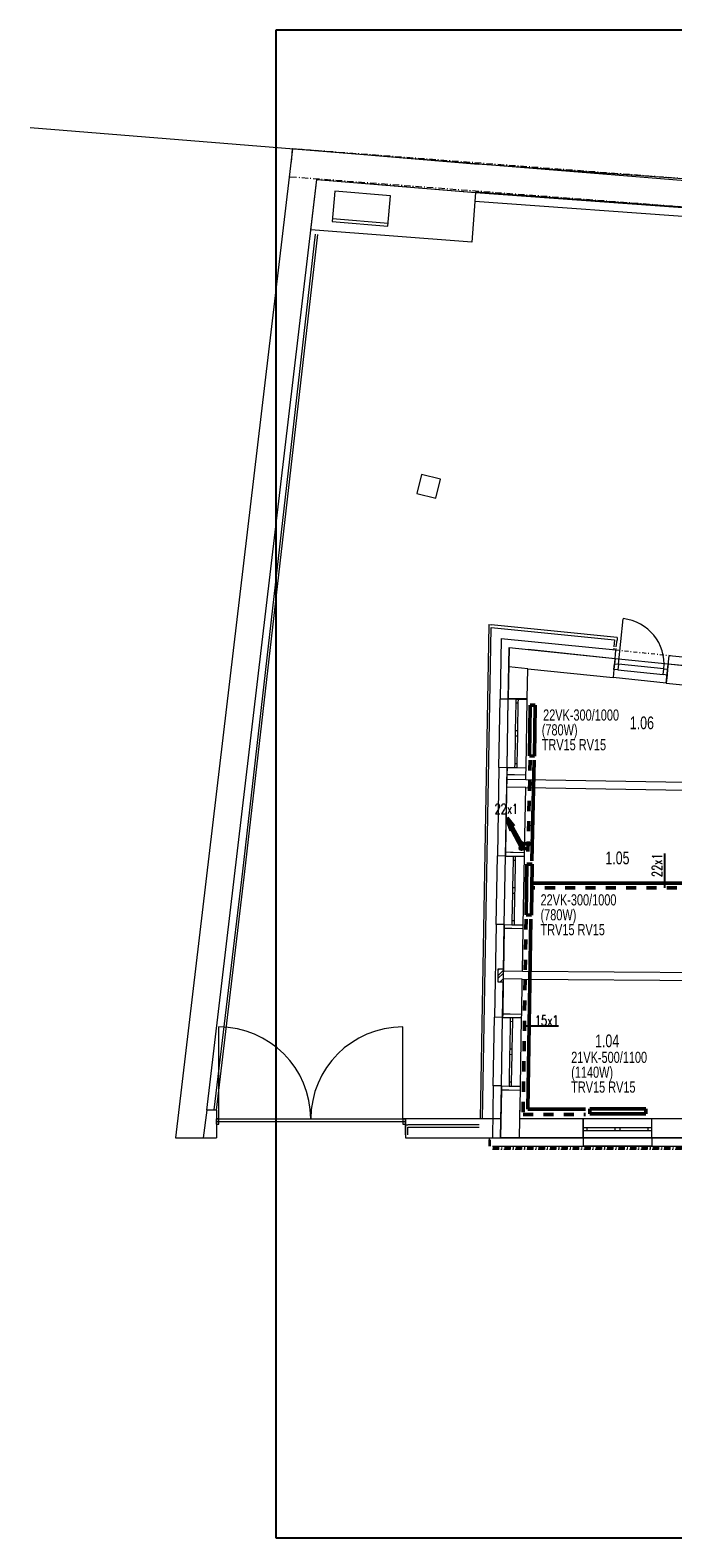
# Model space of a CAD drawing. Header units: millimetres. Extents: x 28262 to 240133, y -152087 to 56534.
# Tile 74 of 107: x 133882 to 146545, y -7545 to 22155. Entities that reach past the tile are written whole.
import ezdxf

# ---------------------------------------------------------------- set-up
doc = ezdxf.new("R2010")
doc.units = ezdxf.units.MM
doc.header["$MEASUREMENT"] = 0
for name, pattern in [('Čerchovaná M', [225, 125, -42.5, 15, -42.5]), ('Čerchovaná S', [175, 75, -42.5, 15, -42.5]), ('Čárkovaná M', [400, 200, -200])]:
    doc.linetypes.add(name, pattern=pattern)
for name, color, linetype, lineweight in [('--písmo', 7, 'Continuous', 25), ('--TOPEN', 6, 'Continuous', 50), ('--TOPEN_POPIS', 7, 'Continuous', 25), ('--TOPEN_STUP', 5, 'Continuous', 35), ('--TOPEN_VR_OT', 5, 'Čárkovaná M', 50), ('2D prvky - obecné', 7, 'Continuous', 9), ('Konstrukce - nosné', 7, 'Continuous', 9), ('Nové_Konstrukce - krov', 9, 'Continuous', 13), ('Nové_Konstrukce - nosné', 7, 'Continuous', 9), ('Nové_Kresby a obrázky', 9, 'Continuous', 9), ('Nové_Otvory – Dveře', 7, 'Continuous', 9), ('Nové_Otvory – Okna', 7, 'Continuous', 9), ('Nové_Situace', 7, 'Continuous', 13), ('Nové_Výplně – Řezové', 7, 'Continuous', 9), ('TZB - elektroinstalace', 7, 'Continuous', 9), ('TZB - kanalizace', 7, 'Continuous', 13), ('Výplně – Řezové', 7, 'Continuous', 9)]:
    doc.layers.add(name, color=color, linetype=linetype, lineweight=lineweight)
doc.styles.add('styl1', font='arial.ttf', dxfattribs={"width": 0.7, "height": 250})
doc.styles.add('styl5', font='arial.ttf', dxfattribs={"width": 0.7, "height": 220})
doc.styles.add('styl6', font='romans.shx', dxfattribs={"width": 0.7, "height": 200})

msp = doc.modelspace()

# ---------------------------------------------------------------- hatches: boundary and pattern name
at = {"layer": 'Nové_Výplně – Řezové', "linetype": 'Continuous'}
msp.add_hatch(color=256, dxfattribs=at).paths.add_polyline_path([(143302, 8994), (143302, 8982), (143677, 8975), (143677, 8987)])
at = {"layer": 'Výplně – Řezové', "linetype": 'Continuous'}
msp.add_hatch(color=256, dxfattribs=at).paths.add_polyline_path([(137545, 707), (137545, 657), (137549, 657), (137549, 707)])

# ---------------------------------------------------------------- linework, layer by layer
at = {"layer": '--písmo'}
for p, q in [((180720, 22155), (138720, 22155)), ((138720, 22155), (138720, -7545)), ((138720, -7545), (180720, -7545))]:
    msp.add_line(p, q, dxfattribs=at)
at = {"layer": '--TOPEN'}
for p, q in [((143735, 8857), (143722, 7858)), ((143735, 8857), (143835, 8856)), ((143822, 7856), (143835, 8856)), ((143722, 7858), (143822, 7856)), ((143813, 7773), (143764, 5793)), ((143577, 6125), (143772, 6125)), ((143671, 5724), (143658, 4725)), ((143671, 5724), (143771, 5723)), ((143758, 4723), (143771, 5723)), ((147423, 5355), (143795, 5355)), ((143658, 4725), (143758, 4723)), ((143744, 4642), (143688, 901)), ((143688, 901), (144827, 901)), ((146012, 905), (144912, 905)), ((144912, 805), (144912, 905)), ((146012, 805), (146012, 905)), ((144912, 805), (146012, 805))]:
    msp.add_line(p, q, dxfattribs=at)
at = {"layer": '--TOPEN_POPIS'}
for p, q in [((146382, 5936), (146382, 5258)), ((144292, 2534), (143620, 2534))]:
    msp.add_line(p, q, dxfattribs=at)
at = {"layer": '--TOPEN_STUP'}
for p, q in [((143552, 6061), (143273, 6579)), ((143273, 6579), (143347, 6383)), ((143273, 6579), (143400, 6415)), ((143567, 6130), (143289, 6648)), ((143289, 6648), (143363, 6453)), ((143289, 6648), (143416, 6484))]:
    msp.add_line(p, q, dxfattribs=at)
for centre, radius in [((143563, 6125), 33), ((143563, 6040), 33), ((143563, 6125), 11), ((143563, 6040), 11)]:
    msp.add_circle(centre, radius, dxfattribs=at)
at = {"layer": '--TOPEN_VR_OT'}
for p, q in [((143735, 7773), (143686, 5793)), ((143577, 6036), (143692, 6036)), ((147423, 5258), (143795, 5258)), ((143652, 4642), (143594, 795)), ((143594, 795), (144827, 795))]:
    msp.add_line(p, q, dxfattribs=at)
at = {"layer": '2D prvky - obecné', "linetype": 'Continuous'}
for p, q in [((152450, 18725), (133882, 20234)), ((139028, 19555), (139049, 19814)), ((143687, 9576), (143313, 9615)), ((143646, 7239), (143271, 7245)), ((143649, 7389), (143274, 7395)), ((143582, 3609), (143207, 3616)), ((143579, 3459), (143204, 3466)), ((143524, 332), (143537, 1066)), ((137363, 882), (137294, 332))]:
    msp.add_line(p, q, dxfattribs=at)
at = {"layer": '2D prvky - obecné', "linetype": 'Čerchovaná S'}
msp.add_line((143156, 706), (143149, 332), dxfattribs=at)
at = {"layer": 'Konstrukce - nosné', "linetype": 'Continuous'}
for p, q in [((139050, 19817), (138984, 19261)), ((142718, 19512), (139050, 19817)), ((152642, 18800), (142698, 19517)), ((138984, 19261), (137808, 9327)), ((138354, 9262), (139532, 19215)), ((139532, 19215), (142672, 18954)), ((142642, 18788), (152484, 18075)), ((142665, 18822), (142650, 18824)), ((152484, 18250), (142655, 18962)), ((142658, 18959), (152602, 18242)), ((143319, 9992), (143302, 8994)), ((143319, 9992), (143694, 9953)), ((145408, 9774), (143694, 9953)), ((143677, 8987), (143687, 9576)), ((143687, 9576), (145369, 9401)), ((145385, 9561), (145369, 9401)), ((145397, 9675), (145385, 9561)), ((145408, 9774), (145397, 9675)), ((147800, 9525), (146452, 9666)), ((137808, 9327), (136744, 332)), ((137363, 882), (138354, 9262)), ((146413, 9293), (147469, 9183)), ((143302, 8994), (143402, 8992)), ((143402, 8992), (143452, 8991)), ((143452, 8991), (143677, 8987)), ((143275, 7494), (143248, 5966)), ((143275, 7494), (143375, 7492)), ((143375, 7492), (143425, 7491)), ((143425, 7491), (143650, 7488)), ((143649, 7389), (143650, 7488)), ((143623, 5959), (143646, 7239)), ((143646, 7239), (147434, 7172)), ((147436, 7322), (143649, 7389)), ((143248, 5966), (143348, 5964)), ((143348, 5964), (143398, 5963)), ((143398, 5963), (143623, 5959)), ((143222, 4466), (143207, 3604)), ((143222, 4466), (143322, 4464)), ((143322, 4464), (143372, 4463)), ((143372, 4463), (143597, 4459)), ((143582, 3609), (143597, 4459)), ((147669, 3580), (143582, 3609)), ((143203, 3409), (143192, 2781)), ((143567, 2774), (143579, 3459)), ((143579, 3459), (147668, 3430)), ((143192, 2781), (143292, 2779)), ((143292, 2779), (143342, 2778)), ((143342, 2778), (143567, 2774)), ((143166, 1281), (143149, 332)), ((143166, 1281), (143266, 1279)), ((143266, 1279), (143316, 1278)), ((143316, 1278), (143541, 1274)), ((143531, 707), (143541, 1274)), ((137554, 882), (137363, 882)), ((137549, 707), (137545, 707)), ((137545, 707), (137545, 657)), ((137545, 657), (137549, 657)), ((137554, 882), (137554, 332)), ((143149, 707), (141274, 707)), ((141274, 707), (141274, 332)), ((144779, 707), (143531, 707)), ((144779, 532), (144779, 707)), ((146129, 532), (146129, 707)), ((147321, 707), (146129, 707)), ((136744, 332), (137297, 332)), ((137297, 332), (137554, 332)), ((141274, 332), (143149, 332)), ((143149, 332), (143524, 332)), ((143524, 332), (144779, 332)), ((144779, 482), (144779, 532)), ((144779, 332), (144779, 482)), ((146129, 482), (146129, 532)), ((146129, 332), (146129, 482)), ((146129, 332), (147614, 332))]:
    msp.add_line(p, q, dxfattribs=at)
at = {"layer": 'Konstrukce - nosné', "linetype": 'Čerchovaná M'}
for p, q in [((152418, 18795), (139050, 19817)), ((139008, 19269), (152419, 18244))]:
    msp.add_line(p, q, dxfattribs=at)
at = {"layer": 'Nové_Konstrukce - krov', "linetype": 'Continuous'}
for p, q in [((139884, 18986), (139833, 18388)), ((140980, 18892), (139884, 18986)), ((140929, 18294), (140980, 18892)), ((139838, 18448), (140934, 18354)), ((139833, 18388), (140929, 18294))]:
    msp.add_line(p, q, dxfattribs=at)
at = {"layer": 'Nové_Konstrukce - nosné', "linetype": 'Continuous'}
for p, q in [((143162, 10168), (143141, 8979)), ((145424, 9939), (143163, 10168)), ((145395, 10144), (145381, 10009)), ((145431, 10004), (145445, 10139)), ((145450, 10188), (145445, 10139)), ((143301, 8976), (143319, 9992)), ((143319, 9992), (145408, 9780)), ((145379, 9982), (145375, 9944)), ((145399, 9691), (145424, 9939)), ((145424, 9939), (145428, 9977)), ((146444, 9585), (146469, 9833)), ((149263, 9550), (146469, 9833)), ((145399, 9691), (145408, 9780)), ((146413, 9293), (146452, 9666)), ((146444, 9585), (146453, 9674)), ((146453, 9674), (149246, 9391)), ((143291, 8976), (143141, 8979)), ((143291, 8976), (143301, 8976)), ((143302, 8994), (143302, 8982)), ((143677, 8975), (143302, 8982)), ((143677, 8975), (143677, 8987)), ((143118, 7629), (143087, 5889)), ((143268, 7626), (143118, 7629)), ((143247, 5886), (143278, 7626)), ((143268, 7626), (143278, 7626)), ((143278, 7632), (143275, 7494)), ((143278, 7632), (143653, 7625)), ((143650, 7488), (143653, 7625)), ((143248, 5966), (143247, 5886)), ((143622, 5879), (143623, 5959)), ((143237, 5886), (143087, 5889)), ((143237, 5886), (143247, 5886)), ((143622, 5879), (143247, 5886)), ((143063, 4539), (143031, 2710)), ((143213, 4536), (143063, 4539)), ((143207, 3604), (143223, 4536)), ((143213, 4536), (143223, 4536)), ((143223, 4536), (143222, 4466)), ((143223, 4536), (143598, 4529)), ((143597, 4459), (143598, 4529)), ((143191, 2708), (143203, 3409)), ((143181, 2708), (143031, 2710)), ((143181, 2708), (143191, 2708)), ((143192, 2781), (143191, 2708)), ((143566, 2701), (143191, 2708)), ((143566, 2701), (143567, 2774)), ((143007, 1361), (142989, 332)), ((143157, 1358), (143007, 1361)), ((143149, 332), (143167, 1358)), ((143157, 1358), (143167, 1358)), ((143167, 1358), (143166, 1281)), ((143167, 1358), (143542, 1351)), ((143541, 1274), (143542, 1351)), ((137549, 707), (137549, 657)), ((144779, 707), (144779, 332)), ((146129, 332), (146129, 707)), ((144779, 332), (143149, 332)), ((144779, 322), (144779, 332)), ((144779, 322), (144779, 172)), ((146130, 322), (146130, 332)), ((147621, 332), (146130, 332)), ((146130, 322), (146130, 172)), ((142989, 172), (144779, 172)), ((146130, 172), (147621, 172))]:
    msp.add_line(p, q, dxfattribs=at)
at = {"layer": 'Nové_Konstrukce - nosné', "linetype": 'Čerchovaná M'}
for p, q in [((142925, 172), (142925, 332)), ((142925, 172), (142925, 332)), ((142925, 332), (142925, 172)), ((142951, 172), (142951, 332)), ((147626, 135), (142990, 135)), ((147626, 109), (142990, 109)), ((147626, 109), (142990, 109)), ((142990, 109), (147626, 109))]:
    msp.add_line(p, q, dxfattribs=at)
at = {"layer": 'Nové_Konstrukce - nosné', "linetype": 'Continuous'}
msp.add_arc((143163, 10168), 0.5, 84.2153, 178.9912, dxfattribs=at)
at = {"layer": 'Nové_Kresby a obrázky', "linetype": 'Čerchovaná S'}
msp.add_line((146539, 9826), (145424, 9939), dxfattribs=at)
at = {"layer": 'Nové_Otvory – Dveře', "linetype": 'Continuous'}
for p, q in [((145472, 9667), (145565, 10562)), ((145399, 9691), (145424, 9939)), ((146444, 9585), (146469, 9833)), ((145385, 9561), (145369, 9401)), ((145385, 9561), (145397, 9675)), ((145397, 9675), (145385, 9561)), ((145397, 9675), (145385, 9561)), ((145460, 9553), (145385, 9561)), ((145408, 9774), (145397, 9675)), ((145397, 9675), (145472, 9667)), ((145399, 9691), (145408, 9780)), ((146452, 9666), (145408, 9774)), ((145472, 9667), (145460, 9553)), ((145460, 9553), (146355, 9460)), ((146367, 9574), (145472, 9667)), ((146355, 9460), (146367, 9574)), ((146367, 9574), (146442, 9566)), ((146442, 9566), (146430, 9452)), ((146442, 9566), (146430, 9452)), ((146442, 9566), (146430, 9452)), ((146452, 9666), (146442, 9566)), ((146444, 9585), (146453, 9674)), ((146413, 9293), (145369, 9401)), ((146430, 9452), (146355, 9460)), ((146430, 9452), (146413, 9293)), ((137599, 707), (137599, 2519)), ((141224, 707), (141224, 2519)), ((137549, 707), (141274, 707)), ((137599, 707), (137549, 707)), ((137549, 707), (137549, 607)), ((137549, 707), (137549, 657)), ((137549, 707), (137549, 657)), ((137549, 657), (141274, 657)), ((137549, 607), (137599, 607)), ((137599, 607), (137599, 707)), ((141274, 707), (141224, 707)), ((141224, 707), (141224, 607)), ((141224, 607), (141274, 607)), ((141274, 607), (141274, 707)), ((141274, 707), (141274, 657)), ((141274, 707), (141274, 657))]:
    msp.add_line(p, q, dxfattribs=at)
for centre, radius, start, end in [((145472, 9667), 900, 354.0578, 84.0578), ((137599, 707), 1812, 0, 90), ((141224, 707), 1812, 90, 180)]:
    msp.add_arc(centre, radius, start, end, dxfattribs=at)
at = {"layer": 'Nové_Otvory – Okna', "linetype": 'Continuous'}
for p, q in [((143118, 7629), (143141, 8979)), ((143291, 8976), (143141, 8979)), ((143278, 7632), (143302, 8982)), ((143278, 7626), (143301, 8976)), ((143291, 8976), (143301, 8976)), ((143302, 8982), (143452, 8979)), ((143452, 8979), (143450, 8904)), ((143452, 8979), (143502, 8978)), ((143452, 8979), (143502, 8978)), ((143500, 8903), (143502, 8978)), ((143502, 8978), (143677, 8975)), ((143653, 7625), (143677, 8975)), ((143450, 8904), (143441, 8354)), ((143450, 8904), (143500, 8903)), ((143491, 8353), (143500, 8903)), ((143441, 8354), (143440, 8304)), ((143491, 8353), (143441, 8354)), ((143490, 8303), (143491, 8353)), ((143439, 8254), (143429, 7704)), ((143440, 8304), (143439, 8254)), ((143439, 8254), (143489, 8253)), ((143479, 7703), (143489, 8253)), ((143489, 8253), (143490, 8303)), ((143268, 7626), (143118, 7629)), ((143268, 7626), (143278, 7626)), ((143278, 7632), (143428, 7629)), ((143429, 7704), (143428, 7629)), ((143428, 7629), (143478, 7628)), ((143428, 7629), (143478, 7628)), ((143479, 7703), (143429, 7704)), ((143478, 7628), (143479, 7703)), ((143478, 7628), (143653, 7625)), ((143063, 4539), (143087, 5889)), ((143237, 5886), (143087, 5889)), ((143223, 4536), (143247, 5886)), ((143223, 4536), (143247, 5886)), ((143237, 5886), (143247, 5886)), ((143247, 5886), (143397, 5883)), ((143396, 5808), (143386, 5258)), ((143397, 5883), (143396, 5808)), ((143396, 5808), (143446, 5807)), ((143397, 5883), (143447, 5882)), ((143397, 5883), (143447, 5882)), ((143436, 5257), (143446, 5807)), ((143446, 5807), (143447, 5882)), ((143447, 5882), (143622, 5879)), ((143598, 4529), (143622, 5879)), ((143384, 5158), (143375, 4608)), ((143385, 5208), (143384, 5158)), ((143384, 5158), (143434, 5157)), ((143386, 5258), (143385, 5208)), ((143436, 5257), (143386, 5258)), ((143425, 4607), (143434, 5157)), ((143434, 5157), (143435, 5207)), ((143435, 5207), (143436, 5257)), ((143213, 4536), (143063, 4539)), ((143213, 4536), (143223, 4536)), ((143223, 4536), (143373, 4533)), ((143375, 4608), (143373, 4533)), ((143373, 4533), (143423, 4532)), ((143373, 4533), (143423, 4532)), ((143425, 4607), (143375, 4608)), ((143423, 4532), (143425, 4607)), ((143423, 4532), (143598, 4529)), ((143007, 1361), (143031, 2710)), ((143181, 2708), (143031, 2710)), ((143167, 1358), (143191, 2708)), ((143167, 1358), (143191, 2708)), ((143181, 2708), (143191, 2708)), ((143191, 2708), (143341, 2705)), ((143341, 2705), (143340, 2630)), ((143341, 2705), (143391, 2704)), ((143341, 2705), (143391, 2704)), ((143390, 2629), (143391, 2704)), ((143391, 2704), (143566, 2701)), ((143542, 1351), (143566, 2701)), ((143340, 2630), (143330, 2080)), ((143340, 2630), (143390, 2629)), ((143380, 2079), (143390, 2629)), ((143330, 2080), (143329, 2030)), ((143380, 2079), (143330, 2080)), ((143379, 2029), (143380, 2079)), ((143328, 1980), (143319, 1430)), ((143329, 2030), (143328, 1980)), ((143328, 1980), (143378, 1979)), ((143369, 1429), (143378, 1979)), ((143378, 1979), (143379, 2029)), ((143157, 1358), (143007, 1361)), ((143157, 1358), (143167, 1358)), ((143167, 1358), (143317, 1355)), ((143319, 1430), (143317, 1355)), ((143317, 1355), (143367, 1354)), ((143317, 1355), (143367, 1354)), ((143369, 1429), (143319, 1430)), ((143367, 1354), (143369, 1429)), ((143367, 1354), (143542, 1351)), ((146129, 707), (144779, 707)), ((144779, 532), (144779, 707)), ((146129, 532), (146129, 707)), ((144854, 532), (144779, 532)), ((144779, 482), (144779, 532)), ((144779, 482), (144779, 532)), ((144779, 482), (144854, 482)), ((144779, 332), (144779, 482)), ((146129, 332), (144779, 332)), ((144779, 322), (144779, 332)), ((144779, 332), (146129, 332)), ((144779, 322), (144779, 172)), ((144780, 322), (144780, 332)), ((146130, 332), (144780, 332)), ((144780, 322), (144780, 172)), ((144854, 482), (144854, 532)), ((145404, 532), (144854, 532)), ((144854, 482), (145404, 482)), ((145454, 532), (145404, 532)), ((145404, 532), (145404, 482)), ((145404, 482), (145454, 482)), ((145504, 532), (145454, 532)), ((145454, 482), (145504, 482)), ((145504, 482), (145504, 532)), ((146054, 532), (145504, 532)), ((145504, 482), (146054, 482)), ((146129, 532), (146054, 532)), ((146054, 532), (146054, 482)), ((146054, 482), (146129, 482)), ((146129, 482), (146129, 532)), ((146129, 482), (146129, 532)), ((146129, 332), (146129, 482)), ((146129, 322), (146129, 332)), ((146129, 322), (146129, 172)), ((146130, 322), (146130, 332)), ((146130, 322), (146130, 172)), ((144779, 172), (146129, 172)), ((146130, 172), (144780, 172))]:
    msp.add_line(p, q, dxfattribs=at)
at = {"layer": 'Nové_Situace', "linetype": 'Continuous'}
for p, q in [((139500, 18136), (138063, 5586)), ((138113, 5581), (139549, 18131)), ((142917, 10445), (142746, 707)), ((142917, 10445), (142967, 10440)), ((145450, 10188), (142967, 10440)), ((142796, 706), (142966, 10390)), ((142966, 10390), (145395, 10144)), ((138063, 5587), (137504, 888)), ((137554, 882), (138113, 5581)), ((141273, 593), (141323, 593)), ((141273, 593), (141273, 393)), ((142729, 593), (141323, 593)), ((141323, 393), (141323, 543)), ((141323, 543), (142729, 543))]:
    msp.add_line(p, q, dxfattribs=at)
at = {"layer": 'Nové_Výplně – Řezové', "linetype": 'Continuous'}
for p, q in [((139415, 18221), (139532, 19215)), ((139532, 19215), (142657, 18956)), ((142657, 18956), (142582, 17976)), ((142582, 17976), (139415, 18221))]:
    msp.add_line(p, q, dxfattribs=at)
at = {"layer": 'TZB - elektroinstalace', "linetype": 'Continuous'}
for p, q in [((143207, 3659), (143097, 3659)), ((143097, 3659), (143097, 3409)), ((143207, 3409), (143207, 3659)), ((143097, 3409), (143207, 3409))]:
    msp.add_line(p, q, dxfattribs=at)
at = {"layer": 'TZB - kanalizace', "linetype": 'Continuous'}
for p, q in [((141591, 13403), (141500, 13028)), ((141967, 13312), (141591, 13403)), ((141875, 12936), (141967, 13312)), ((141500, 13028), (141875, 12936))]:
    msp.add_line(p, q, dxfattribs=at)
at = {"layer": 'Výplně – Řezové', "linetype": 'Continuous'}
for p, q in [((143097, 3631), (143125, 3659)), ((143097, 3525), (143207, 3635)), ((143097, 3472), (143207, 3582)), ((143140, 3409), (143207, 3476)), ((143193, 3409), (143207, 3423))]:
    msp.add_line(p, q, dxfattribs=at)

# ---------------------------------------------------------------- texts
at = {"layer": '--písmo', "style": 'styl1', "width": 0.7}
for s, p in [('1.06', (145697, 8385)), ('1.05', (145215, 5724)), ('1.04', (145012, 2120))]:
    msp.add_text(s, height=250, dxfattribs=at).set_placement(p)
at = {"layer": '--TOPEN_POPIS', "width": 0.7}
for s, height, style, p in [('22VK-300/1000', 220, 'styl5', (143989, 8554)), ('(780W)', 220, 'styl5', (143962, 8262)), ('TRV15 RV15', 220, 'styl5', (143962, 7969)), ('22x1', 200, 'styl6', (143033, 6715)), ('22VK-300/1000', 220, 'styl5', (143938, 4913)), ('(780W)', 220, 'styl5', (143938, 4619)), ('TRV15 RV15', 220, 'styl5', (143938, 4326)), ('15x1', 200, 'styl6', (143828, 2547)), ('21VK-500/1100', 220, 'styl5', (144542, 1811)), ('(1140W)', 220, 'styl5', (144542, 1518)), ('TRV15 RV15', 220, 'styl5', (144542, 1225))]:
    msp.add_text(s, height=height, dxfattribs=dict(at, style=style)).set_placement(p)
at = {"layer": '--TOPEN_POPIS', "style": 'styl6', "width": 0.7}
msp.add_text('22x1', height=200, rotation=90, dxfattribs=at).set_placement((146334, 5474))

doc.saveas('drawing.dxf')
